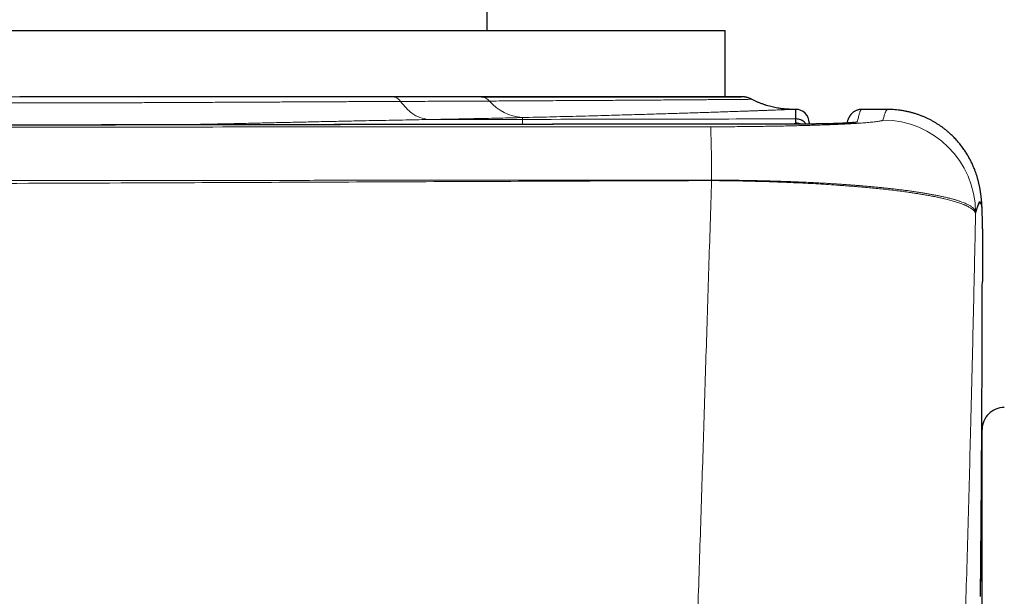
# Model space of a CAD drawing. Header units: millimetres. Extents: x 8 to 769, y 12 to 448.
# Tile 22 of 53: x 464 to 486, y 246 to 259. Entities that reach past the tile are written whole.
import ezdxf

# ---------------------------------------------------------------- set-up
doc = ezdxf.new("R2010")
doc.units = ezdxf.units.MM

msp = doc.modelspace()

# ---------------------------------------------------------------- linework, layer by layer
at = {"color": 7, "linetype": 'Continuous', "lineweight": 30}
for p, q in [((474.214, 258.395), (474.214, 258.893)), ((479.614, 256.895), (479.614, 258.395)), ((481.214, 256.609), (481.144, 256.609)), ((483.288, 256.609), (482.705, 256.609)), ((483.288, 256.608), (483.289, 256.608)), ((478.054, 256.274), (478.054, 256.274)), ((485.438, 254.369), (485.438, 254.37)), ((485.44, 208.446), (485.44, 249.345))]:
    msp.add_line(p, q, dxfattribs=at)
at = {"color": 252, "linetype": 'Continuous', "lineweight": 0}
for p, q in [((472.881, 256.378), (475.014, 256.382)), ((475.014, 256.423), (475.014, 256.382)), ((474.933, 256.268), (474.933, 256.268)), ((481.309, 256.275), (481.309, 256.275))]:
    msp.add_line(p, q, dxfattribs=at)
at = {"color": 7, "linetype": 'Continuous', "lineweight": 30, "flags": 128}
for points in [[(463.621, 258.392), (463.202, 258.392)], [(474.214, 258.398), (474.314, 258.398), (474.622, 258.398), (474.922, 258.398), (475.215, 258.398), (475.499, 258.398), (475.775, 258.398), (476.043, 258.398), (476.303, 258.398), (476.554, 258.397), (476.796, 258.397), (477.028, 258.397), (477.252, 258.397), (477.466, 258.397), (477.671, 258.397), (477.866, 258.397), (478.052, 258.397), (478.227, 258.397), (478.393, 258.397), (478.548, 258.397), (478.693, 258.397), (478.828, 258.396), (478.953, 258.396), (479.067, 258.396), (479.17, 258.396), (479.262, 258.396), (479.344, 258.396), (479.415, 258.396), (479.476, 258.396), (479.525, 258.396), (479.564, 258.396), (479.591, 258.396), (479.608, 258.396), (479.614, 258.395), (479.608, 258.395), (479.592, 258.395), (479.565, 258.395), (479.527, 258.395), (479.478, 258.395), (479.418, 258.395), (479.347, 258.395), (479.265, 258.395), (479.173, 258.395), (479.07, 258.395), (478.957, 258.394), (478.833, 258.394), (478.698, 258.394), (478.553, 258.394), (478.398, 258.394), (478.233, 258.394), (478.058, 258.394), (477.873, 258.394), (477.678, 258.394), (477.474, 258.394), (477.26, 258.394), (477.036, 258.394), (476.804, 258.394), (476.562, 258.393), (476.312, 258.393), (476.052, 258.393), (475.785, 258.393), (475.509, 258.393), (475.224, 258.393), (474.932, 258.393), (474.632, 258.393), (474.325, 258.393), (474.01, 258.393), (473.688, 258.393), (473.359, 258.393), (473.024, 258.393), (472.682, 258.393), (472.334, 258.393), (471.98, 258.393), (471.62, 258.393), (471.254, 258.392), (470.884, 258.392), (470.508, 258.392), (470.128, 258.392), (469.743, 258.392), (469.354, 258.392), (468.961, 258.392), (468.565, 258.392), (468.165, 258.392), (467.762, 258.392), (467.356, 258.392), (466.947, 258.392), (466.536, 258.392), (466.124, 258.392), (465.709, 258.392), (465.293, 258.392), (464.876, 258.392), (464.458, 258.392), (464.039, 258.392), (463.621, 258.392)], [(479.614, 256.895), (479.608, 256.895), (479.592, 256.895), (479.565, 256.895), (479.527, 256.895), (479.478, 256.895), (479.418, 256.895), (479.347, 256.895), (479.265, 256.895), (479.173, 256.895), (479.07, 256.895), (478.957, 256.894), (478.833, 256.894), (478.698, 256.894), (478.553, 256.894), (478.398, 256.894), (478.233, 256.894), (478.058, 256.894), (477.873, 256.894), (477.678, 256.894), (477.474, 256.894), (477.26, 256.894), (477.036, 256.894), (476.804, 256.894), (476.562, 256.893), (476.312, 256.893), (476.052, 256.893), (475.785, 256.893), (475.509, 256.893), (475.224, 256.893), (474.932, 256.893), (474.632, 256.893), (474.325, 256.893), (474.01, 256.893), (473.688, 256.893), (473.359, 256.893), (473.024, 256.893), (472.682, 256.893), (472.334, 256.893), (471.98, 256.893), (471.62, 256.893), (471.254, 256.892), (470.884, 256.892), (470.508, 256.892), (470.128, 256.892), (469.743, 256.892), (469.354, 256.892), (468.961, 256.892), (468.565, 256.892), (468.165, 256.892), (467.762, 256.892), (467.356, 256.892), (466.947, 256.892), (466.536, 256.892), (466.124, 256.892), (465.709, 256.892), (465.293, 256.892), (464.876, 256.892), (464.458, 256.892), (464.039, 256.892), (463.621, 256.892)]]:
    msp.add_lwpolyline(points, dxfattribs=at)
at = {"color": 252, "linetype": 'Continuous', "lineweight": 0, "flags": 128}
for points in [[(479.304, 254.993), (479.304, 254.994), (479.304, 254.996), (479.304, 254.997), (479.304, 254.999), (479.304, 255), (479.304, 255.001), (479.304, 255.003), (479.304, 255.004)], [(485.441, 254.251), (485.44, 254.33), (485.438, 254.369)]]:
    msp.add_lwpolyline(points, dxfattribs=at)
at = {"color": 252, "linetype": 'Continuous', "lineweight": 0}
for centre, radius, start, end in [((474.072, 256.641), 0.252, 38.7986, 87.6167), ((475.09, 257.503), 1.082, 220.5786, 265.9254), ((481.214, 256.005), 0.301, 64.5807, 89.8334), ((482.607, 256.025), 0.3, 89.9845, 109.9058), ((483.189, 254.267), 2.1, 0.2507, 89.9955), ((451.545, 255.188), 27.759, 359.621, 2.1219), ((483.191, 254.268), 2.098, 359.0713, 0.2358), ((483.344, 254.249), 2.098, 359.7421, 0.0468)]:
    msp.add_arc(centre, radius, start, end, dxfattribs=at)
at = {"color": 7, "linetype": 'Continuous', "lineweight": 30}
for centre, radius, start, end in [((481.214, 256.309), 0.3, 360, 90.0108), ((485.94, 249.345), 0.5, 89.9363, 180)]:
    msp.add_arc(centre, radius, start, end, dxfattribs=at)
at = {"color": 252, "linetype": 'Continuous', "lineweight": 0}
for points, knots in [([(472.253, 256.79), (472.182, 256.789), (472.039, 256.789), (471.823, 256.788), (471.604, 256.787), (471.34, 256.786), (471.027, 256.784), (470.666, 256.783), (470.3, 256.781), (469.931, 256.779), (469.564, 256.777), (469.201, 256.775), (468.841, 256.773), (468.479, 256.771), (468.154, 256.77), (467.868, 256.768), (467.574, 256.767), (467.232, 256.765), (466.84, 256.763), (466.446, 256.762), (466.057, 256.76), (465.672, 256.759), (465.292, 256.758), (464.91, 256.758), (464.524, 256.757), (464.136, 256.757), (463.738, 256.757), (463.33, 256.758), (462.913, 256.758), (462.495, 256.759), (462.08, 256.761), (461.666, 256.762), (461.254, 256.764), (460.844, 256.765), (460.442, 256.767), (460.048, 256.769), (459.663, 256.771), (459.277, 256.773), (458.892, 256.775), (458.507, 256.776), (458.122, 256.778), (457.738, 256.779), (457.355, 256.781), (457.025, 256.782), (456.746, 256.783), (456.595, 256.783), (456.519, 256.784)], [0, 0, 0, 0, 0.015229, 0.030458, 0.045701, 0.060944, 0.085403, 0.109874, 0.134348, 0.158819, 0.183279, 0.206437, 0.229602, 0.252766, 0.275925, 0.291453, 0.30698, 0.331366, 0.35576, 0.380153, 0.404539, 0.427817, 0.451099, 0.474377, 0.498017, 0.521659, 0.545298, 0.57075, 0.596209, 0.621669, 0.64712, 0.67239, 0.697667, 0.722944, 0.748213, 0.772339, 0.796468, 0.820593, 0.845119, 0.869649, 0.894174, 0.919269, 0.944368, 0.969463, 0.984732, 1, 1, 1, 1]), ([(456.651, 256.892), (456.769, 256.892), (457.004, 256.892), (457.361, 256.892), (457.721, 256.892), (458.085, 256.892), (458.433, 256.892), (458.763, 256.892), (459.076, 256.892), (459.389, 256.892), (459.702, 256.892), (460.014, 256.892), (460.357, 256.892), (460.731, 256.892), (461.137, 256.892), (461.545, 256.892), (461.954, 256.892), (462.366, 256.892), (462.781, 256.892), (463.198, 256.892), (463.615, 256.892), (464.033, 256.892), (464.452, 256.892), (464.87, 256.892), (465.285, 256.892), (465.703, 256.892), (466.127, 256.892), (466.556, 256.892), (466.983, 256.892), (467.402, 256.892), (467.813, 256.892), (468.216, 256.892), (468.615, 256.892), (469.011, 256.892), (469.404, 256.892), (469.793, 256.892), (470.178, 256.892), (470.538, 256.892), (470.873, 256.892), (471.185, 256.892), (471.492, 256.892), (471.797, 256.892), (471.996, 256.892), (472.096, 256.893)], [0, 0, 0, 0, 0.024094, 0.048198, 0.072305, 0.096409, 0.120503, 0.140769, 0.161038, 0.181304, 0.201204, 0.221106, 0.241007, 0.266557, 0.29212, 0.317686, 0.343249, 0.3688, 0.394724, 0.420657, 0.446589, 0.472513, 0.498605, 0.524697, 0.550461, 0.576226, 0.60323, 0.630243, 0.657257, 0.68426, 0.710187, 0.736122, 0.762057, 0.787984, 0.813911, 0.839848, 0.865784, 0.891711, 0.913364, 0.935024, 0.956687, 0.978347, 1, 1, 1, 1]), ([(472.096, 256.893), (472.183, 256.893), (472.355, 256.893), (472.611, 256.893), (472.864, 256.893), (473.114, 256.893), (473.361, 256.893), (473.605, 256.893), (473.846, 256.893), (474.004, 256.893), (474.082, 256.893)], [0, 0, 0, 0, 0.1245671, 0.2491343, 0.3738732, 0.4986121, 0.6238716, 0.7491311, 0.8745656, 1, 1, 1, 1]), ([(474.269, 256.799), (474.205, 256.798), (474.076, 256.798), (473.881, 256.797), (473.683, 256.796), (473.451, 256.795), (473.184, 256.794), (472.878, 256.792), (472.569, 256.791), (472.358, 256.79), (472.253, 256.79)], [0, 0, 0, 0, 0.100685, 0.201393, 0.30217, 0.40297, 0.552041, 0.701187, 0.850556, 1, 1, 1, 1]), ([(472.881, 256.378), (472.754, 256.406), (472.528, 256.456), (472.337, 256.688), (472.253, 256.79)], [0, 0, 0, 0, 0.563627, 1, 1, 1, 1]), ([(480.215, 256.838), (480.215, 256.838), (480.217, 256.838), (480.21, 256.838), (480.194, 256.838), (480.166, 256.838), (480.128, 256.837), (480.081, 256.837), (480.025, 256.836), (479.959, 256.836), (479.885, 256.835), (479.803, 256.834), (479.713, 256.834), (479.614, 256.833), (479.506, 256.832), (479.389, 256.831), (479.259, 256.83), (479.117, 256.829), (478.962, 256.828), (478.797, 256.827), (478.624, 256.825), (478.445, 256.824), (478.26, 256.823), (478.066, 256.821), (477.866, 256.82), (477.662, 256.819), (477.454, 256.817), (477.237, 256.816), (477.011, 256.814), (476.777, 256.813), (476.529, 256.811), (476.267, 256.81), (475.991, 256.808), (475.706, 256.807), (475.422, 256.805), (475.138, 256.803), (474.855, 256.802), (474.566, 256.8), (474.368, 256.799), (474.269, 256.799)], [0, 0, 0, 0, 0.003513, 0.032405, 0.061306, 0.090207, 0.119098, 0.146854, 0.174618, 0.202383, 0.230139, 0.256634, 0.283134, 0.309629, 0.336537, 0.363447, 0.390355, 0.419326, 0.448307, 0.477288, 0.506259, 0.533979, 0.561707, 0.589435, 0.617155, 0.643617, 0.670082, 0.696544, 0.723418, 0.750296, 0.77717, 0.806108, 0.835056, 0.864004, 0.892942, 0.919677, 0.946412, 0.973206, 1, 1, 1, 1]), ([(479.976, 256.895), (479.977, 256.895), (479.983, 256.895), (479.984, 256.895), (479.979, 256.896), (479.969, 256.896), (479.965, 256.896)], [0, 0, 0, 0, 0.132338, 0.449512, 0.766557, 1, 1, 1, 1]), ([(481.144, 256.609), (481.144, 256.609), (481.144, 256.609), (481.137, 256.609), (481.122, 256.608), (481.096, 256.607), (481.06, 256.606), (481.016, 256.604), (480.961, 256.602), (480.899, 256.6), (480.83, 256.597), (480.756, 256.594), (480.673, 256.591), (480.583, 256.588), (480.484, 256.584), (480.385, 256.581), (480.287, 256.577), (480.191, 256.574), (480.09, 256.57), (479.972, 256.566), (479.835, 256.562), (479.676, 256.556), (479.509, 256.551), (479.332, 256.545), (479.146, 256.539), (478.957, 256.532), (478.766, 256.526), (478.572, 256.52), (478.372, 256.514), (478.164, 256.508), (477.949, 256.501), (477.729, 256.495), (477.505, 256.488), (477.275, 256.482), (477.039, 256.475), (476.787, 256.468), (476.519, 256.461), (476.233, 256.453), (475.94, 256.446), (475.639, 256.438), (475.33, 256.431), (475.119, 256.426), (475.014, 256.423)], [0, 0, 0, 0, 0.018848, 0.038882, 0.065788, 0.092698, 0.119604, 0.146634, 0.173668, 0.200699, 0.2255, 0.250304, 0.275105, 0.300006, 0.324908, 0.349808, 0.369735, 0.389663, 0.409613, 0.429563, 0.456364, 0.483169, 0.509971, 0.536902, 0.563836, 0.590767, 0.615498, 0.640231, 0.664961, 0.689796, 0.714633, 0.739467, 0.763713, 0.78796, 0.81225, 0.83654, 0.863712, 0.890887, 0.918058, 0.945371, 0.972687, 1, 1, 1, 1]), ([(482.705, 256.609), (482.703, 256.608), (482.699, 256.607), (482.691, 256.598), (482.683, 256.584), (482.674, 256.564), (482.664, 256.538), (482.654, 256.507), (482.643, 256.47), (482.632, 256.427), (482.62, 256.38), (482.611, 256.343), (482.607, 256.325)], [0, 0, 0, 0, 0.085799, 0.187353, 0.288907, 0.390461, 0.492046, 0.593631, 0.695216, 0.79681, 0.898405, 1, 1, 1, 1]), ([(483.189, 256.367), (483.193, 256.383), (483.202, 256.414), (483.213, 256.455), (483.225, 256.491), (483.236, 256.522), (483.246, 256.549), (483.256, 256.571), (483.265, 256.588), (483.275, 256.602), (483.283, 256.61), (483.287, 256.608), (483.288, 256.608)], [0, 0, 0, 0, 0.10214, 0.20428, 0.3064237, 0.4085675, 0.5107226, 0.6128777, 0.7150368, 0.8171959, 0.971826, 1, 1, 1, 1]), ([(472.881, 256.378), (472.881, 256.378), (472.785, 256.377), (472.591, 256.373), (472.295, 256.368), (471.995, 256.362), (471.692, 256.356), (471.359, 256.35), (470.995, 256.342), (470.602, 256.334), (470.208, 256.325), (469.804, 256.316), (469.39, 256.307), (468.964, 256.297), (468.536, 256.287), (468.12, 256.279), (467.72, 256.27), (467.338, 256.263), (467.084, 256.259), (466.959, 256.257)], [0, 0, 0, 0, 0.000009, 0.053586, 0.107182, 0.160788, 0.21439, 0.267971, 0.335474, 0.402977, 0.469376, 0.535774, 0.60585, 0.675947, 0.746044, 0.81612, 0.878086, 0.940074, 1, 1, 1, 1]), ([(475.014, 256.423), (474.93, 256.421), (474.762, 256.418), (474.506, 256.412), (474.246, 256.406), (473.981, 256.4), (473.712, 256.395), (473.439, 256.389), (473.163, 256.384), (472.975, 256.38), (472.881, 256.378)], [0, 0, 0, 0, 0.124547, 0.249094, 0.373821, 0.498547, 0.623819, 0.74909, 0.874545, 1, 1, 1, 1]), ([(475.014, 256.382), (476.18, 256.384), (478.247, 256.388), (480.314, 256.392), (481.214, 256.394)], [0, 0, 0, 0, 0.564546, 1, 1, 1, 1]), ([(475.014, 256.269), (475.014, 256.276), (475.014, 256.293), (475.014, 256.315), (475.014, 256.335), (475.014, 256.35), (475.014, 256.367), (475.014, 256.376), (475.014, 256.382)], [0, 0, 0, 0, 0.104841, 0.253781, 0.402723, 0.552021, 0.701321, 1, 1, 1, 1]), ([(479.285, 256.215), (479.352, 256.215), (479.485, 256.216), (479.684, 256.216), (479.867, 256.217), (480.033, 256.219), (480.183, 256.22), (480.332, 256.222), (480.493, 256.224), (480.666, 256.227), (480.849, 256.23), (481.028, 256.234), (481.202, 256.238), (481.369, 256.242), (481.533, 256.247), (481.692, 256.252), (481.847, 256.257), (481.994, 256.262), (482.133, 256.268), (482.264, 256.274), (482.38, 256.28), (482.482, 256.286), (482.571, 256.291), (482.655, 256.296), (482.733, 256.302), (482.806, 256.307), (482.873, 256.313), (482.934, 256.319), (482.993, 256.325), (483.049, 256.332), (483.098, 256.339), (483.137, 256.346), (483.165, 256.353), (483.184, 256.36), (483.187, 256.365), (483.189, 256.367)], [0, 0, 0, 0, 0.030802, 0.061629, 0.092431, 0.116233, 0.140057, 0.163881, 0.187684, 0.218812, 0.250025, 0.281289, 0.31256, 0.34379, 0.374929, 0.407499, 0.440148, 0.472844, 0.505545, 0.53821, 0.57079, 0.597771, 0.624773, 0.651775, 0.678758, 0.706385, 0.734032, 0.761679, 0.789307, 0.824358, 0.859486, 0.894653, 0.92982, 0.964948, 1, 1, 1, 1]), ([(481.139, 256.275), (481.146, 256.277), (481.165, 256.281), (481.187, 256.287), (481.204, 256.294), (481.213, 256.3), (481.214, 256.304), (481.214, 256.306)], [0, 0, 0, 0, 0.139472, 0.381869, 0.623528, 0.811764, 1, 1, 1, 1]), ([(482.607, 256.325), (482.605, 256.324), (482.602, 256.321), (482.584, 256.316), (482.555, 256.312), (482.518, 256.308), (482.475, 256.304), (482.428, 256.301), (482.375, 256.298), (482.315, 256.294), (482.25, 256.292), (482.18, 256.289), (482.106, 256.286), (482.027, 256.284), (481.944, 256.282), (481.853, 256.28), (481.754, 256.279), (481.647, 256.277), (481.538, 256.276), (481.444, 256.276), (481.368, 256.275), (481.329, 256.275), (481.309, 256.275)], [0, 0, 0, 0, 0.062303, 0.124825, 0.187341, 0.249635, 0.299571, 0.349702, 0.399887, 0.449991, 0.499904, 0.546938, 0.59418, 0.641475, 0.688682, 0.735688, 0.788039, 0.840619, 0.893184, 0.945515, 0.972758, 1, 1, 1, 1]), ([(474.933, 256.268), (474.733, 256.268), (473.734, 256.266), (471.936, 256.264), (469.538, 256.26), (467.139, 256.257), (464.741, 256.253), (462.076, 256.25), (459.144, 256.246), (455.946, 256.243), (452.747, 256.239), (449.548, 256.236), (446.349, 256.234), (443.149, 256.231), (439.95, 256.229), (436.75, 256.226), (433.55, 256.224), (430.35, 256.222), (427.15, 256.219), (424.036, 256.217), (421.006, 256.214), (417.571, 256.211), (413.645, 256.207), (409.719, 256.204), (406.284, 256.201), (403.339, 256.199), (400.394, 256.197), (397.449, 256.195), (394.504, 256.193), (391.559, 256.192), (389.595, 256.191), (388.614, 256.191)], [0, 0, 0, 0, 0.0069487, 0.0347437, 0.0625387, 0.0903339, 0.1181291, 0.1459245, 0.1829845, 0.2200446, 0.2571056, 0.2941665, 0.331229, 0.3682892, 0.4053495, 0.4424074, 0.4794742, 0.516541, 0.553608, 0.5906749, 0.6247847, 0.6588945, 0.7100593, 0.761224, 0.7953339, 0.8294438, 0.8635545, 0.8976652, 0.9317759, 0.9658879, 1, 1, 1, 1]), ([(388.614, 256.146), (389.369, 256.146), (390.88, 256.146), (393.147, 256.147), (395.414, 256.148), (397.681, 256.149), (400.137, 256.151), (402.781, 256.153), (405.615, 256.155), (408.448, 256.158), (411.848, 256.161), (415.815, 256.165), (420.348, 256.169), (424.882, 256.172), (429.416, 256.176), (434.327, 256.18), (439.616, 256.185), (445.283, 256.19), (450.241, 256.194), (454.491, 256.198), (458.033, 256.201), (461.574, 256.204), (465.116, 256.207), (468.658, 256.21), (472.2, 256.212), (475.743, 256.214), (478.104, 256.215), (479.285, 256.215)], [0, 0, 0, 0, 0.024996, 0.049992, 0.074989, 0.099986, 0.124982, 0.156233, 0.187485, 0.218737, 0.249989, 0.29999, 0.349992, 0.399994, 0.449995, 0.499997, 0.562497, 0.624997, 0.687497, 0.726559, 0.765623, 0.804686, 0.843749, 0.882812, 0.921875, 0.960937, 1, 1, 1, 1]), ([(478.054, 256.274), (477.794, 256.273), (477.274, 256.272), (476.494, 256.271), (475.713, 256.27), (475.193, 256.269), (474.933, 256.268)], [0, 0, 0, 0, 0.25, 0.499999, 0.75, 1, 1, 1, 1]), ([(481.309, 256.275), (481.038, 256.275), (480.495, 256.275), (479.682, 256.275), (478.868, 256.274), (478.326, 256.274), (478.054, 256.274)], [0, 0, 0, 0, 0.2499995, 0.4999992, 0.7499995, 1, 1, 1, 1]), ([(388.614, 254.935), (388.941, 254.935), (389.595, 254.935), (390.573, 254.935), (391.544, 254.935), (392.508, 254.935), (393.464, 254.936), (394.392, 254.936), (395.293, 254.936), (396.168, 254.937), (397.036, 254.937), (397.897, 254.938), (398.89, 254.938), (400.015, 254.939), (401.272, 254.94), (402.524, 254.941), (403.776, 254.942), (405.032, 254.943), (406.154, 254.944), (407.145, 254.945), (408.005, 254.946), (408.872, 254.947), (409.747, 254.948), (410.625, 254.948), (411.507, 254.949), (412.393, 254.95), (413.287, 254.951), (414.126, 254.952), (414.91, 254.952), (415.633, 254.953), (416.355, 254.954), (417.072, 254.955), (417.732, 254.955), (418.333, 254.956), (418.875, 254.956), (419.41, 254.957), (419.939, 254.957), (420.52, 254.958), (421.155, 254.958), (421.845, 254.959), (422.53, 254.959), (423.213, 254.96), (423.898, 254.96), (424.538, 254.961), (425.134, 254.961), (425.687, 254.962), (426.248, 254.962), (426.817, 254.963), (427.396, 254.963), (428.008, 254.964), (428.652, 254.964), (429.326, 254.965), (429.908, 254.965), (430.395, 254.965), (430.785, 254.966), (431.167, 254.966), (431.527, 254.966), (431.865, 254.967), (432.181, 254.967), (432.487, 254.967), (432.784, 254.967), (433.071, 254.968), (433.35, 254.968), (433.62, 254.968), (433.895, 254.968), (434.174, 254.968), (434.458, 254.969), (434.735, 254.969), (435.006, 254.969), (435.297, 254.969), (435.608, 254.97), (435.939, 254.97), (436.299, 254.97), (436.687, 254.971), (437.104, 254.971), (437.513, 254.971), (437.972, 254.972), (438.482, 254.972), (439.044, 254.973), (439.601, 254.973), (440.156, 254.974), (440.677, 254.974), (441.164, 254.974), (441.62, 254.975), (442.08, 254.975), (442.512, 254.976), (442.917, 254.976), (443.295, 254.976), (443.679, 254.977), (444.044, 254.977), (444.39, 254.977), (444.716, 254.978), (445.05, 254.978), (445.391, 254.978), (445.716, 254.979), (446.024, 254.979), (446.314, 254.979), (446.611, 254.979), (446.917, 254.98), (447.238, 254.98), (447.576, 254.98), (447.931, 254.981), (448.297, 254.981), (448.675, 254.981), (449.062, 254.982), (449.452, 254.982), (449.843, 254.982), (450.234, 254.983), (450.63, 254.983), (451.031, 254.983), (451.473, 254.984), (451.952, 254.984), (452.468, 254.985), (452.98, 254.985), (453.486, 254.986), (453.984, 254.986), (454.472, 254.987), (454.949, 254.987), (455.416, 254.987), (455.871, 254.988), (456.315, 254.988), (456.749, 254.989), (457.17, 254.989), (457.579, 254.989), (457.976, 254.99), (458.365, 254.99), (458.77, 254.99), (459.19, 254.991), (459.624, 254.991), (460.048, 254.991), (460.464, 254.992), (460.872, 254.992), (461.299, 254.992), (461.743, 254.993), (462.206, 254.993), (462.659, 254.994), (463.105, 254.994), (463.587, 254.994), (464.106, 254.995), (464.66, 254.995), (465.219, 254.996), (465.785, 254.996), (466.358, 254.996), (466.923, 254.997), (467.481, 254.997), (468.033, 254.998), (468.58, 254.998), (469.123, 254.998), (469.764, 254.999), (470.502, 254.999), (471.34, 255), (472.176, 255), (472.957, 255.001), (473.684, 255.001), (474.36, 255.002), (475.042, 255.002), (475.73, 255.002), (476.346, 255.003), (476.889, 255.003), (477.358, 255.003), (477.833, 255.003), (478.316, 255.004), (478.807, 255.004), (479.137, 255.004), (479.304, 255.004)], [0, 0, 0, 0, 0.010831, 0.021621, 0.032341, 0.042972, 0.053503, 0.06393, 0.073667, 0.083315, 0.092881, 0.102373, 0.1118, 0.12573, 0.139575, 0.153373, 0.167164, 0.180991, 0.194894, 0.204303, 0.213779, 0.223334, 0.232979, 0.242723, 0.252394, 0.262164, 0.272026, 0.281962, 0.289946, 0.297936, 0.305907, 0.313826, 0.321657, 0.327725, 0.333708, 0.339607, 0.345427, 0.351178, 0.358848, 0.366439, 0.373981, 0.381507, 0.389051, 0.396645, 0.402671, 0.408765, 0.414944, 0.42122, 0.4276, 0.434087, 0.441463, 0.448915, 0.45637, 0.460726, 0.465025, 0.469245, 0.473366, 0.476949, 0.480432, 0.483809, 0.487079, 0.490245, 0.493314, 0.496293, 0.499191, 0.502406, 0.505534, 0.508584, 0.511563, 0.514479, 0.518213, 0.521861, 0.525434, 0.530118, 0.534705, 0.539211, 0.543651, 0.549906, 0.556085, 0.56222, 0.568338, 0.574466, 0.579444, 0.584459, 0.589527, 0.594665, 0.598761, 0.602921, 0.607154, 0.611473, 0.614998, 0.618594, 0.62227, 0.626036, 0.629902, 0.633018, 0.63621, 0.639487, 0.642856, 0.646325, 0.650119, 0.654036, 0.658074, 0.662233, 0.666511, 0.6709, 0.675132, 0.679443, 0.683821, 0.68825, 0.692712, 0.698423, 0.704123, 0.709779, 0.715364, 0.720857, 0.726243, 0.731513, 0.73665, 0.741667, 0.746564, 0.751345, 0.756013, 0.760494, 0.764877, 0.769166, 0.773368, 0.778261, 0.783045, 0.787726, 0.792313, 0.79681, 0.801224, 0.80642, 0.811513, 0.816512, 0.821425, 0.826257, 0.832475, 0.838578, 0.84458, 0.850985, 0.857295, 0.86352, 0.86967, 0.875755, 0.881784, 0.887765, 0.893707, 0.902982, 0.912209, 0.921416, 0.930633, 0.938035, 0.94548, 0.952985, 0.960572, 0.968261, 0.973363, 0.978527, 0.983761, 0.989077, 0.994488, 1, 1, 1, 1]), ([(479.304, 254.993), (478.604, 254.991), (477.204, 254.986), (474.871, 254.977), (472.304, 254.966), (469.505, 254.954), (466.239, 254.94), (462.506, 254.926), (458.255, 254.912), (453.952, 254.902), (449.596, 254.897), (445.241, 254.901), (440.885, 254.912), (436.529, 254.923), (432.173, 254.93), (427.818, 254.927), (423.946, 254.92), (420.558, 254.913), (417.654, 254.908), (414.75, 254.905), (411.847, 254.903), (408.943, 254.902), (406.04, 254.902), (403.378, 254.903), (400.958, 254.903), (398.78, 254.904), (396.601, 254.904), (394.504, 254.905), (392.487, 254.905), (390.55, 254.906), (389.259, 254.906), (388.614, 254.906)], [0, 0, 0, 0, 0.023151, 0.046302, 0.07717, 0.108038, 0.138905, 0.185208, 0.231511, 0.279541, 0.32757, 0.3756, 0.42363, 0.47166, 0.51969, 0.56772, 0.61575, 0.64777, 0.67979, 0.71181, 0.74383, 0.77585, 0.80787, 0.83989, 0.863906, 0.887921, 0.911937, 0.935953, 0.957302, 0.978651, 1, 1, 1, 1]), ([(476.454, 193.69), (476.465, 193.848), (476.486, 194.166), (476.516, 194.644), (476.544, 195.123), (476.571, 195.605), (476.597, 196.089), (476.623, 196.575), (476.648, 197.065), (476.673, 197.555), (476.697, 198.047), (476.721, 198.542), (476.745, 199.039), (476.77, 199.538), (476.795, 200.039), (476.82, 200.539), (476.845, 201.043), (476.871, 201.55), (476.897, 202.06), (476.925, 202.57), (476.952, 203.08), (476.983, 203.637), (477.017, 204.241), (477.054, 204.892), (477.092, 205.542), (477.129, 206.191), (477.171, 206.894), (477.215, 207.649), (477.263, 208.457), (477.311, 209.264), (477.358, 210.071), (477.406, 210.878), (477.453, 211.686), (477.5, 212.493), (477.546, 213.299), (477.596, 214.171), (477.649, 215.109), (477.705, 216.113), (477.76, 217.115), (477.818, 218.197), (477.88, 219.358), (477.945, 220.599), (478.009, 221.837), (478.075, 223.132), (478.142, 224.481), (478.21, 225.887), (478.277, 227.289), (478.342, 228.689), (478.405, 230.086), (478.467, 231.481), (478.527, 232.873), (478.585, 234.264), (478.642, 235.654), (478.697, 237.042), (478.751, 238.428), (478.801, 239.779), (478.849, 241.095), (478.895, 242.377), (478.939, 243.655), (478.98, 244.846), (479.016, 245.948), (479.049, 246.964), (479.082, 247.976), (479.114, 248.986), (479.146, 249.993), (479.177, 250.998), (479.209, 252.001), (479.241, 253.001), (479.273, 253.999), (479.293, 254.662), (479.304, 254.993)], [0, 0, 0, 0, 0.00775, 0.015501, 0.023252, 0.031003, 0.038752, 0.046548, 0.054346, 0.062145, 0.069942, 0.077738, 0.08561, 0.093483, 0.101357, 0.10923, 0.117102, 0.125108, 0.133115, 0.141123, 0.14913, 0.157137, 0.167375, 0.177615, 0.187855, 0.198096, 0.208335, 0.221128, 0.233923, 0.246718, 0.259511, 0.272383, 0.285255, 0.298128, 0.311001, 0.323873, 0.339986, 0.356099, 0.372213, 0.388326, 0.408379, 0.428433, 0.448487, 0.46854, 0.491421, 0.514302, 0.537184, 0.560065, 0.582945, 0.605826, 0.628706, 0.651587, 0.674531, 0.697475, 0.72042, 0.743364, 0.764721, 0.786078, 0.807435, 0.828791, 0.845878, 0.862966, 0.880053, 0.89714, 0.914227, 0.931381, 0.948535, 0.96569, 0.982846, 1, 1, 1, 1]), ([(479.304, 255.004), (479.357, 255.004), (479.466, 255.004), (479.632, 255.003), (479.802, 255.001), (479.965, 254.999), (480.12, 254.997), (480.266, 254.994), (480.418, 254.99), (480.56, 254.987), (480.692, 254.983), (480.814, 254.979), (480.94, 254.975), (481.071, 254.971), (481.206, 254.965), (481.347, 254.959), (481.483, 254.953), (481.613, 254.947), (481.738, 254.94), (481.868, 254.933), (482.002, 254.925), (482.141, 254.916), (482.286, 254.907), (482.416, 254.897), (482.532, 254.889), (482.632, 254.881), (482.733, 254.872), (482.836, 254.863), (482.94, 254.854), (483.046, 254.844), (483.137, 254.835), (483.21, 254.828), (483.264, 254.822), (483.314, 254.817), (483.359, 254.812), (483.399, 254.807), (483.443, 254.802), (483.491, 254.797), (483.544, 254.79), (483.613, 254.782), (483.696, 254.771), (483.795, 254.758), (483.894, 254.744), (483.995, 254.729), (484.09, 254.714), (484.179, 254.699), (484.262, 254.685), (484.346, 254.669), (484.431, 254.653), (484.513, 254.636), (484.592, 254.618), (484.668, 254.6), (484.743, 254.581), (484.815, 254.561), (484.885, 254.54), (484.95, 254.518), (485.006, 254.497), (485.054, 254.478), (485.093, 254.46), (485.127, 254.443), (485.157, 254.427), (485.184, 254.41), (485.207, 254.394), (485.225, 254.38), (485.237, 254.369), (485.246, 254.36), (485.252, 254.353), (485.257, 254.347), (485.261, 254.342), (485.265, 254.337), (485.269, 254.332), (485.272, 254.327), (485.275, 254.322), (485.28, 254.311), (485.286, 254.296), (485.288, 254.283), (485.289, 254.276)], [0, 0, 0, 0, 0.016745, 0.033975, 0.051738, 0.070106, 0.085042, 0.100495, 0.116537, 0.133256, 0.145906, 0.159023, 0.172659, 0.186873, 0.201771, 0.217409, 0.233896, 0.24752, 0.261793, 0.276771, 0.292517, 0.309099, 0.326575, 0.344981, 0.357212, 0.369886, 0.383009, 0.396476, 0.410175, 0.424415, 0.439622, 0.447596, 0.455329, 0.462543, 0.469034, 0.474897, 0.480304, 0.488296, 0.496249, 0.504554, 0.519688, 0.535441, 0.551817, 0.569027, 0.587228, 0.602248, 0.617956, 0.634433, 0.651743, 0.669943, 0.687298, 0.705428, 0.724302, 0.743858, 0.764012, 0.78465, 0.805607, 0.821981, 0.838034, 0.853574, 0.868578, 0.883244, 0.897775, 0.911821, 0.92027, 0.927609, 0.933776, 0.938953, 0.943331, 0.947092, 0.951988, 0.956535, 0.961022, 0.965461, 0.982871, 1, 1, 1, 1]), ([(485.289, 254.234), (485.287, 254.244), (485.284, 254.265), (485.265, 254.296), (485.235, 254.329), (485.194, 254.361), (485.146, 254.39), (485.097, 254.415), (485.05, 254.437), (485.001, 254.457), (484.954, 254.475), (484.894, 254.495), (484.812, 254.521), (484.705, 254.551), (484.6, 254.577), (484.501, 254.6), (484.41, 254.619), (484.315, 254.638), (484.214, 254.657), (484.109, 254.675), (484.008, 254.692), (483.912, 254.707), (483.809, 254.722), (483.685, 254.74), (483.541, 254.759), (483.391, 254.777), (483.235, 254.795), (483.077, 254.812), (482.917, 254.828), (482.755, 254.843), (482.588, 254.857), (482.436, 254.869), (482.3, 254.879), (482.147, 254.89), (481.958, 254.903), (481.729, 254.917), (481.496, 254.93), (481.272, 254.941), (481.06, 254.95), (480.86, 254.958), (480.658, 254.966), (480.454, 254.972), (480.239, 254.978), (480.014, 254.983), (479.778, 254.988), (479.541, 254.991), (479.383, 254.992), (479.304, 254.993)], [0, 0, 0, 0, 0.028249, 0.05662, 0.08499, 0.113764, 0.142539, 0.161997, 0.181459, 0.200917, 0.215578, 0.23024, 0.258489, 0.286862, 0.315235, 0.334431, 0.353631, 0.372827, 0.392313, 0.411804, 0.431291, 0.445979, 0.460667, 0.482969, 0.50529, 0.527618, 0.549939, 0.57224, 0.593589, 0.614949, 0.63631, 0.657658, 0.67207, 0.686482, 0.71302, 0.739584, 0.766147, 0.792685, 0.814423, 0.836181, 0.857947, 0.879706, 0.901443, 0.926018, 0.950594, 0.975297, 1, 1, 1, 1]), ([(485.289, 254.276), (485.295, 254.298), (485.306, 254.34), (485.323, 254.392), (485.338, 254.436), (485.352, 254.47), (485.365, 254.495), (485.377, 254.51), (485.388, 254.515), (485.398, 254.511), (485.406, 254.499), (485.414, 254.478), (485.421, 254.45), (485.427, 254.413), (485.433, 254.368), (485.437, 254.315), (485.44, 254.272), (485.441, 254.251)], [0, 0, 0, 0, 0.069475, 0.139072, 0.20874, 0.27848, 0.348295, 0.418185, 0.488145, 0.558174, 0.621116, 0.684114, 0.74717, 0.810283, 0.873456, 0.936687, 1, 1, 1, 1]), ([(485.441, 254.24), (485.44, 254.26), (485.437, 254.301), (485.433, 254.352), (485.427, 254.395), (485.421, 254.43), (485.414, 254.457), (485.407, 254.475), (485.399, 254.486), (485.39, 254.489), (485.38, 254.484), (485.369, 254.471), (485.358, 254.451), (485.346, 254.423), (485.333, 254.387), (485.319, 254.344), (485.304, 254.293), (485.294, 254.254), (485.289, 254.234)], [0, 0, 0, 0, 0.062458, 0.124917, 0.187376, 0.249834, 0.312309, 0.374785, 0.437262, 0.499737, 0.562262, 0.624788, 0.687313, 0.749838, 0.812378, 0.874919, 0.93746, 1, 1, 1, 1]), ([(485.289, 254.234), (485.283, 253.969), (485.273, 253.439), (485.256, 252.647), (485.238, 251.855), (485.219, 251.063), (485.2, 250.269), (485.178, 249.379), (485.152, 248.392), (485.123, 247.307), (485.092, 246.217), (485.059, 245.124), (485.025, 244.027), (484.99, 242.926), (484.954, 241.822), (484.916, 240.715), (484.877, 239.606), (484.833, 238.411), (484.785, 237.13), (484.731, 235.763), (484.675, 234.393), (484.618, 233.02), (484.558, 231.644), (484.496, 230.265), (484.432, 228.883), (484.366, 227.499), (484.299, 226.112), (484.233, 224.796), (484.169, 223.553), (484.107, 222.382), (484.044, 221.209), (483.985, 220.114), (483.928, 219.096), (483.875, 218.158), (483.821, 217.218), (483.767, 216.276), (483.711, 215.332), (483.655, 214.387), (483.598, 213.441), (483.54, 212.495), (483.482, 211.55), (483.423, 210.606), (483.368, 209.739), (483.318, 208.95), (483.272, 208.238), (483.227, 207.526), (483.183, 206.858), (483.143, 206.234), (483.105, 205.656), (483.067, 205.077), (483.029, 204.498), (482.993, 203.948), (482.959, 203.426), (482.926, 202.934), (482.894, 202.442), (482.861, 201.949), (482.829, 201.455), (482.796, 200.961), (482.764, 200.466), (482.732, 199.969), (482.699, 199.47), (482.667, 198.967), (482.635, 198.466), (482.603, 197.966), (482.571, 197.465), (482.539, 196.965), (482.508, 196.468), (482.477, 195.969), (482.446, 195.47), (482.415, 194.971), (482.384, 194.473), (482.323, 193.481), (482.271, 192.655), (482.23, 191.994)], [0, 0, 0, 0, 0.013421, 0.026842, 0.040263, 0.053684, 0.067104, 0.080524, 0.098668, 0.116813, 0.134958, 0.153103, 0.171246, 0.189418, 0.20759, 0.225763, 0.243935, 0.262107, 0.284374, 0.306641, 0.328908, 0.351175, 0.373442, 0.39573, 0.418019, 0.440309, 0.462598, 0.484886, 0.503608, 0.522331, 0.541053, 0.559776, 0.574691, 0.589606, 0.604522, 0.619437, 0.634363, 0.649289, 0.664215, 0.679141, 0.693948, 0.708755, 0.723562, 0.734669, 0.745776, 0.756882, 0.767989, 0.776964, 0.785941, 0.794917, 0.803893, 0.812869, 0.820466, 0.828064, 0.835662, 0.843259, 0.850888, 0.858519, 0.866149, 0.873778, 0.881557, 0.889337, 0.897118, 0.904897, 0.912733, 0.920571, 0.928409, 0.936246, 0.944211, 0.952176, 0.960142, 0.968108, 1, 1, 1, 1]), ([(485.42, 247.76), (485.421, 247.849), (485.422, 248.027), (485.424, 248.293), (485.426, 248.559), (485.427, 248.807), (485.428, 249.039), (485.43, 249.254), (485.431, 249.467), (485.432, 249.678), (485.433, 249.902), (485.434, 250.138), (485.435, 250.385), (485.436, 250.628), (485.437, 250.851), (485.438, 251.057), (485.439, 251.245), (485.439, 251.429), (485.44, 251.608), (485.44, 251.796), (485.441, 251.99), (485.441, 252.19), (485.442, 252.382), (485.442, 252.555), (485.443, 252.71), (485.443, 252.85), (485.443, 252.983), (485.443, 253.111), (485.443, 253.241), (485.444, 253.372), (485.444, 253.501), (485.444, 253.621), (485.444, 253.724), (485.444, 253.812), (485.444, 253.888), (485.443, 253.956), (485.443, 254.018), (485.443, 254.075), (485.443, 254.126), (485.443, 254.171), (485.442, 254.204), (485.442, 254.229), (485.441, 254.236), (485.441, 254.24)], [0, 0, 0, 0, 0.026845, 0.053713, 0.080581, 0.107426, 0.129522, 0.151638, 0.17376, 0.195876, 0.217973, 0.244818, 0.271687, 0.298555, 0.3254, 0.3475, 0.369619, 0.391744, 0.413863, 0.435963, 0.462768, 0.489596, 0.516425, 0.54323, 0.565297, 0.587383, 0.609475, 0.631562, 0.653628, 0.680389, 0.707173, 0.733956, 0.760717, 0.782746, 0.804794, 0.826848, 0.848896, 0.870925, 0.896719, 0.922545, 0.94838, 0.974206, 1, 1, 1, 1]), ([(485.441, 254.251), (485.441, 254.248), (485.442, 254.241), (485.442, 254.22), (485.442, 254.19), (485.443, 254.15), (485.443, 254.101), (485.443, 254.042), (485.443, 253.976), (485.444, 253.924), (485.444, 253.899)], [0, 0, 0, 0, 0.119667, 0.241562, 0.365528, 0.491422, 0.619137, 0.748343, 0.878013, 1, 1, 1, 1]), ([(485.402, 245.558), (485.402, 245.604), (485.406, 245.994), (485.412, 246.728), (485.417, 247.416), (485.42, 247.76)], [0, 0, 0, 0, 0.062021, 0.531016, 1, 1, 1, 1])]:
    msp.add_open_spline(points, degree=3, knots=knots, dxfattribs=at)
msp.add_open_spline([(472.096, 256.893), (472.125, 256.888), (472.181, 256.879), (472.229, 256.819), (472.253, 256.79)], degree=3, dxfattribs=at)
at = {"color": 7, "linetype": 'Continuous', "lineweight": 30}
for points, knots in [([(474.082, 256.893), (474.179, 256.893), (474.373, 256.893), (474.656, 256.893), (474.934, 256.893), (475.206, 256.893), (475.472, 256.893), (475.734, 256.893), (475.989, 256.893), (476.238, 256.893), (476.48, 256.893), (476.71, 256.893), (476.928, 256.893), (477.134, 256.894), (477.334, 256.894), (477.527, 256.894), (477.703, 256.894), (477.864, 256.894), (478.01, 256.894), (478.151, 256.894), (478.286, 256.894), (478.416, 256.894), (478.552, 256.894), (478.692, 256.894), (478.836, 256.894), (478.971, 256.894), (479.098, 256.894), (479.215, 256.894), (479.322, 256.894), (479.42, 256.895), (479.51, 256.895), (479.592, 256.895), (479.663, 256.895), (479.723, 256.895), (479.774, 256.895), (479.819, 256.895), (479.859, 256.895), (479.893, 256.895), (479.924, 256.895), (479.951, 256.895), (479.969, 256.895), (479.974, 256.895), (479.976, 256.895)], [0, 0, 0, 0, 0.027372, 0.054754, 0.082141, 0.109523, 0.136895, 0.164644, 0.192405, 0.22017, 0.24793, 0.27568, 0.301566, 0.327463, 0.353362, 0.379258, 0.405145, 0.426888, 0.448632, 0.470374, 0.491786, 0.5132, 0.534612, 0.56182, 0.589038, 0.61626, 0.643478, 0.670685, 0.696577, 0.722478, 0.748383, 0.774284, 0.800176, 0.821924, 0.843674, 0.865422, 0.886837, 0.908253, 0.929668, 0.956891, 0.984125, 1, 1, 1, 1]), ([(479.965, 256.896), (479.964, 256.896), (479.959, 256.896), (479.941, 256.896), (479.911, 256.896), (479.872, 256.896), (479.829, 256.896), (479.781, 256.896), (479.73, 256.896), (479.675, 256.896), (479.634, 256.896), (479.614, 256.896)], [0, 0, 0, 0, 0.030215, 0.16245, 0.294702, 0.426937, 0.559124, 0.670163, 0.781212, 0.892251, 1, 1, 1, 1]), ([(480.215, 256.838), (480.208, 256.842), (480.193, 256.85), (480.169, 256.86), (480.144, 256.869), (480.119, 256.877), (480.096, 256.883), (480.076, 256.887), (480.059, 256.89), (480.045, 256.892), (480.034, 256.893), (480.026, 256.894), (480.018, 256.894), (480.012, 256.895), (480.007, 256.895), (480.003, 256.895), (479.999, 256.895), (479.996, 256.895), (479.993, 256.895), (479.99, 256.895), (479.987, 256.895), (479.983, 256.896), (479.977, 256.896), (479.971, 256.896), (479.968, 256.896)], [0, 0, 0, 0, 0.024805, 0.055658, 0.085378, 0.113633, 0.139821, 0.162974, 0.182261, 0.19793, 0.211048, 0.222783, 0.234205, 0.246225, 0.259646, 0.275618, 0.295544, 0.321355, 0.355927, 0.403885, 0.473442, 0.581961, 0.785934, 1, 1, 1, 1]), ([(481.144, 256.609), (481.141, 256.609), (481.132, 256.609), (481.118, 256.609), (481.1, 256.61), (481.078, 256.61), (481.05, 256.611), (481.014, 256.613), (480.97, 256.617), (480.919, 256.622), (480.862, 256.629), (480.802, 256.638), (480.74, 256.65), (480.677, 256.664), (480.614, 256.681), (480.55, 256.699), (480.487, 256.72), (480.424, 256.743), (480.361, 256.769), (480.3, 256.796), (480.251, 256.82), (480.223, 256.834), (480.215, 256.839)], [0, 0, 0, 0, 0.0155247, 0.0325132, 0.0518653, 0.0749519, 0.1035013, 0.1396202, 0.1851656, 0.239581, 0.2992674, 0.3618156, 0.4264221, 0.4925147, 0.5596473, 0.627511, 0.6958998, 0.7646759, 0.833745, 0.903041, 0.9725163, 1, 1, 1, 1]), ([(481.144, 256.609), (481.144, 256.609), (481.145, 256.609), (481.144, 256.609), (481.144, 256.609)], [0, 0, 0, 0, 0.771979, 1, 1, 1, 1]), ([(481.214, 256.394), (481.214, 256.414), (481.214, 256.454), (481.214, 256.502), (481.214, 256.543), (481.214, 256.574), (481.214, 256.595), (481.214, 256.607), (481.214, 256.608), (481.214, 256.608)], [0, 0, 0, 0, 0.1468304, 0.2936633, 0.4405039, 0.5873471, 0.7341809, 0.8810175, 1, 1, 1, 1]), ([(482.706, 256.609), (482.706, 256.609), (482.696, 256.61), (482.677, 256.608), (482.65, 256.604), (482.625, 256.599), (482.601, 256.591), (482.58, 256.582), (482.559, 256.572), (482.541, 256.562), (482.524, 256.55), (482.509, 256.539), (482.495, 256.527), (482.482, 256.514), (482.47, 256.502), (482.46, 256.489), (482.45, 256.476), (482.44, 256.462), (482.431, 256.448), (482.423, 256.434), (482.415, 256.418), (482.406, 256.401), (482.398, 256.381), (482.388, 256.356), (482.378, 256.328), (482.372, 256.308), (482.369, 256.298)], [0, 0, 0, 0, 0.000499, 0.019189, 0.037897, 0.056679, 0.075636, 0.094933, 0.114737, 0.135252, 0.1567, 0.17933, 0.203416, 0.229274, 0.257272, 0.287847, 0.321534, 0.359004, 0.401119, 0.449034, 0.504362, 0.569498, 0.648312, 0.747859, 0.883145, 1, 1, 1, 1]), ([(485.438, 254.37), (485.437, 254.389), (485.434, 254.428), (485.43, 254.483), (485.426, 254.535), (485.421, 254.581), (485.417, 254.623), (485.412, 254.663), (485.407, 254.7), (485.401, 254.736), (485.396, 254.771), (485.39, 254.806), (485.384, 254.839), (485.377, 254.873), (485.37, 254.906), (485.362, 254.939), (485.354, 254.972), (485.346, 255.005), (485.337, 255.038), (485.327, 255.071), (485.317, 255.105), (485.306, 255.138), (485.295, 255.172), (485.282, 255.206), (485.269, 255.242), (485.254, 255.279), (485.238, 255.318), (485.221, 255.357), (485.202, 255.397), (485.183, 255.437), (485.162, 255.477), (485.14, 255.517), (485.117, 255.558), (485.092, 255.599), (485.066, 255.64), (485.039, 255.681), (485.01, 255.723), (484.98, 255.764), (484.947, 255.806), (484.914, 255.848), (484.878, 255.889), (484.841, 255.931), (484.801, 255.972), (484.76, 256.013), (484.717, 256.054), (484.671, 256.094), (484.624, 256.134), (484.575, 256.173), (484.523, 256.212), (484.469, 256.249), (484.414, 256.285), (484.356, 256.32), (484.296, 256.354), (484.234, 256.386), (484.171, 256.417), (484.105, 256.446), (484.038, 256.472), (483.97, 256.497), (483.9, 256.519), (483.829, 256.54), (483.756, 256.557), (483.683, 256.572), (483.61, 256.585), (483.536, 256.595), (483.461, 256.603), (483.387, 256.607), (483.329, 256.609), (483.297, 256.609), (483.289, 256.609)], [0, 0, 0, 0, 0.068195, 0.134783, 0.191393, 0.240118, 0.282858, 0.320922, 0.355215, 0.386389, 0.41493, 0.441213, 0.465536, 0.488138, 0.509218, 0.528941, 0.547449, 0.564861, 0.581283, 0.596807, 0.611512, 0.625471, 0.638746, 0.651396, 0.663471, 0.676293, 0.688517, 0.700176, 0.711319, 0.721994, 0.732242, 0.742102, 0.75161, 0.760796, 0.769692, 0.778323, 0.786717, 0.794895, 0.80288, 0.810693, 0.818351, 0.825873, 0.833274, 0.84057, 0.847774, 0.854899, 0.861956, 0.868957, 0.875909, 0.882821, 0.889701, 0.896553, 0.903384, 0.910197, 0.916995, 0.923781, 0.930557, 0.937323, 0.94408, 0.95083, 0.957572, 0.964306, 0.971032, 0.97775, 0.984461, 0.991165, 0.997861, 1, 1, 1, 1]), ([(481.214, 256.306), (481.214, 256.314), (481.214, 256.33), (481.214, 256.348), (481.214, 256.363), (481.214, 256.379), (481.214, 256.388), (481.214, 256.394), (481.214, 256.394)], [0, 0, 0, 0, 0.16674, 0.33352, 0.500112, 0.666705, 0.999967, 1, 1, 1, 1]), ([(481.446, 256.276), (481.44, 256.286), (481.413, 256.33), (481.33, 256.379), (481.252, 256.389), (481.214, 256.394)], [0, 0, 0, 0, 0.134606, 0.567303, 1, 1, 1, 1]), ([(482.526, 256.311), (482.526, 256.311), (482.526, 256.311), (482.523, 256.311), (482.518, 256.31), (482.509, 256.309), (482.498, 256.308), (482.484, 256.306), (482.467, 256.305), (482.447, 256.303), (482.424, 256.301), (482.398, 256.3), (482.37, 256.298), (482.339, 256.296), (482.306, 256.295), (482.271, 256.293), (482.234, 256.291), (482.195, 256.29), (482.155, 256.288), (482.112, 256.287), (482.068, 256.286), (482.022, 256.284), (481.974, 256.283), (481.926, 256.282), (481.876, 256.281), (481.826, 256.28), (481.774, 256.279), (481.722, 256.278), (481.669, 256.278), (481.616, 256.277), (481.563, 256.277), (481.509, 256.276), (481.454, 256.276), (481.399, 256.276), (481.351, 256.275), (481.321, 256.275), (481.309, 256.275)], [0, 0, 0, 0, 0.015341, 0.035823, 0.058508, 0.083324, 0.110076, 0.138481, 0.16822, 0.198975, 0.230463, 0.262446, 0.294731, 0.327169, 0.359639, 0.392039, 0.424382, 0.456359, 0.488415, 0.520468, 0.552449, 0.58431, 0.616008, 0.647513, 0.678801, 0.709857, 0.740675, 0.771256, 0.801609, 0.831668, 0.861449, 0.891262, 0.921109, 0.950985, 0.980881, 1, 1, 1, 1]), ([(481.514, 256.308), (481.514, 256.308), (481.514, 256.307), (481.514, 256.297), (481.514, 256.282), (481.514, 256.276)], [0, 0, 0, 0, 0.309341, 0.691191, 1, 1, 1, 1]), ([(474.933, 256.268), (474.54, 256.268), (473.457, 256.266), (471.749, 256.264), (469.855, 256.261), (468.107, 256.258), (466.408, 256.256), (464.699, 256.254), (462.904, 256.251), (461.058, 256.249), (459.177, 256.247), (457.302, 256.245), (455.434, 256.242), (453.572, 256.24), (451.717, 256.239), (449.867, 256.237), (448.016, 256.235), (446.102, 256.234), (444.075, 256.232), (441.871, 256.23), (439.447, 256.228), (436.679, 256.226), (433.957, 256.224), (431.486, 256.223), (429.417, 256.221), (427.379, 256.22), (425.196, 256.218), (422.793, 256.216), (420.042, 256.213), (416.566, 256.21), (413.082, 256.207), (409.849, 256.204), (407.398, 256.202), (405.172, 256.2), (403.134, 256.199), (401.236, 256.197), (399.446, 256.196), (397.687, 256.195), (395.949, 256.194), (394.229, 256.193), (392.58, 256.193), (390.991, 256.192), (389.676, 256.192), (388.889, 256.191), (388.614, 256.191)], [0, 0, 0, 0, 0.013656, 0.037644, 0.059401, 0.079532, 0.098419, 0.118462, 0.13896, 0.160831, 0.182626, 0.204346, 0.22599, 0.247561, 0.269059, 0.290485, 0.31184, 0.333404, 0.356992, 0.382303, 0.409995, 0.441207, 0.478484, 0.504609, 0.527061, 0.550369, 0.575449, 0.602908, 0.633905, 0.671045, 0.723714, 0.754978, 0.78339, 0.808901, 0.832336, 0.854213, 0.874867, 0.894528, 0.915355, 0.935237, 0.9543, 0.972665, 0.990429, 1, 1, 1, 1]), ([(478.054, 256.274), (477.657, 256.273), (476.693, 256.271), (475.653, 256.27), (475.009, 256.269), (474.933, 256.268)], [0, 0, 0, 0, 0.3811194, 0.9267529, 1, 1, 1, 1]), ([(481.309, 256.275), (480.989, 256.275), (480.172, 256.275), (479.087, 256.274), (478.322, 256.274), (478.054, 256.274)], [0, 0, 0, 0, 0.294365, 0.753349, 1, 1, 1, 1]), ([(485.444, 253.902), (485.444, 253.913), (485.444, 253.939), (485.443, 253.977), (485.443, 254.016), (485.443, 254.052), (485.443, 254.087), (485.443, 254.119), (485.443, 254.148), (485.443, 254.177), (485.442, 254.204), (485.442, 254.232), (485.442, 254.256), (485.441, 254.276), (485.441, 254.291), (485.441, 254.303), (485.44, 254.315), (485.44, 254.327), (485.439, 254.34), (485.439, 254.353), (485.438, 254.362), (485.438, 254.368), (485.438, 254.369)], [0, 0, 0, 0, 0.053999, 0.121956, 0.190337, 0.259266, 0.328833, 0.39891, 0.469733, 0.542431, 0.618163, 0.699703, 0.796665, 0.846571, 0.880285, 0.908388, 0.93184, 0.95181, 0.969177, 0.984614, 0.998659, 1, 1, 1, 1]), ([(485.444, 253.899), (485.444, 253.897), (485.444, 253.872), (485.444, 253.817), (485.444, 253.732), (485.444, 253.639), (485.444, 253.538), (485.444, 253.432), (485.444, 253.319), (485.443, 253.2), (485.443, 253.076), (485.443, 252.941), (485.443, 252.817), (485.443, 252.733), (485.443, 252.703)], [0, 0, 0, 0, 0.006403, 0.099745, 0.193218, 0.286806, 0.380495, 0.474271, 0.566431, 0.658566, 0.749876, 0.84011, 0.941329, 1, 1, 1, 1]), ([(485.42, 247.76), (485.42, 247.771), (485.421, 247.825), (485.421, 247.923), (485.422, 248.054), (485.423, 248.184), (485.424, 248.314), (485.425, 248.443), (485.426, 248.572), (485.426, 248.701), (485.427, 248.83), (485.428, 248.958), (485.429, 249.086), (485.429, 249.214), (485.43, 249.34), (485.431, 249.466), (485.432, 249.591), (485.432, 249.716), (485.433, 249.841), (485.433, 249.964), (485.434, 250.088), (485.435, 250.21), (485.435, 250.331), (485.436, 250.451), (485.436, 250.569), (485.437, 250.686), (485.437, 250.802), (485.437, 250.916), (485.438, 251.029), (485.438, 251.141), (485.439, 251.252), (485.439, 251.361), (485.439, 251.47), (485.44, 251.576), (485.44, 251.681), (485.44, 251.785), (485.441, 251.887), (485.441, 251.987), (485.441, 252.086), (485.441, 252.182), (485.442, 252.277), (485.442, 252.37), (485.442, 252.461), (485.442, 252.55), (485.442, 252.63), (485.443, 252.679), (485.443, 252.7)], [0, 0, 0, 0, 0.0057752, 0.0291612, 0.0525379, 0.0758391, 0.0990141, 0.1221406, 0.1454221, 0.1686837, 0.1919397, 0.2152031, 0.2384848, 0.2618027, 0.2849469, 0.3080648, 0.3312808, 0.3545764, 0.377933, 0.4013312, 0.4247516, 0.448173, 0.4715703, 0.4949235, 0.5182131, 0.5414201, 0.5645259, 0.587528, 0.6106958, 0.6339766, 0.6572442, 0.6805132, 0.7037945, 0.7271015, 0.7504375, 0.7736313, 0.7968854, 0.8201912, 0.843507, 0.866777, 0.8899588, 0.9130639, 0.9363386, 0.959592, 0.9828385, 1, 1, 1, 1]), ([(485.402, 245.558), (485.403, 245.756), (485.407, 246.163), (485.412, 246.782), (485.417, 247.319), (485.419, 247.645), (485.42, 247.76)], [0, 0, 0, 0, 0.269051, 0.555334, 0.84329, 1, 1, 1, 1])]:
    msp.add_open_spline(points, degree=3, knots=knots, dxfattribs=at)

doc.saveas('drawing.dxf')
